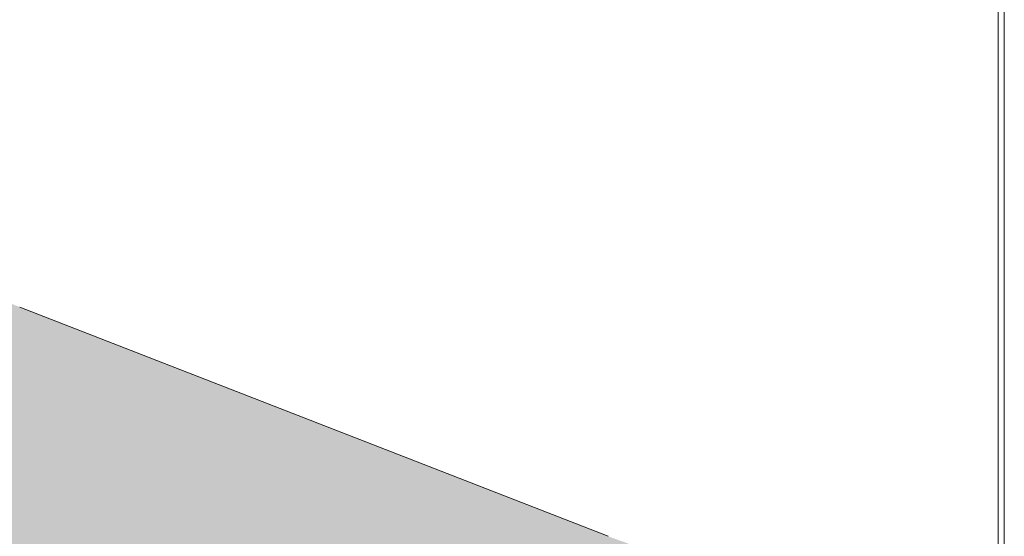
# Model space of a CAD drawing. Header units: millimetres. Extents: x 0 to 420, y 0 to 297.
# Tile 7 of 9: x 330 to 362, y 138 to 155. Entities that reach past the tile are written whole.
import ezdxf

# ---------------------------------------------------------------- set-up
doc = ezdxf.new("R2010")
doc.units = ezdxf.units.MM
doc.layers.get('0').update_dxf_attribs({"linetype": 'CONTINUOUS', "lineweight": 13})

msp = doc.modelspace()

# ---------------------------------------------------------------- hatches: boundary and pattern name
h = msp.add_hatch(color=18)
h.paths.add_polyline_path([(348.9381011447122, 138.4080672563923), (329.7677809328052, 145.8863927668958, -0.3113916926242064), (312.0500551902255, 171.4670753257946), (312.049999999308, 171.4670753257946), (312.0499999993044, 90.58026398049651, 0.4142135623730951), (313.0499999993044, 89.58026398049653), (360.6499999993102, 89.58026398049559, 0.4142135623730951), (361.6499999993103, 90.58026398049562), (361.6499999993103, 125.4779886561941, 0.2374270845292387)])
h.paths.add_polyline_path([(347.1200151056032, 115.7966108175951), (347.1200151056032, 113.6966597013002), (347.919999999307, 113.6966597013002, -0.4142135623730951), (348.419999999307, 113.1966597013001), (348.419999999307, 103.4966597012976, -0.4142135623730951), (347.919999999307, 102.9966597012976), (325.6799999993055, 102.9966597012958, -0.4142135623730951), (325.1799999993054, 103.4966597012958), (325.1799999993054, 113.1966597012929, -0.4142135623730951), (325.6799999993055, 113.6966597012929), (326.4800151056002, 113.6966597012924), (326.4800151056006, 115.796629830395)], flags=16)

# ---------------------------------------------------------------- linework, layer by layer
at = {"linetype": 'Continuous'}
for p, q in [((361.8499999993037, 209.0000000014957), (361.8499999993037, 121.5033066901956)), ((348.938101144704, 138.4080672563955), (329.7677809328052, 145.8863927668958))]:
    msp.add_line(p, q, dxfattribs=at)
msp.add_line((361.6499999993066, 206.7007025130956), (361.6499999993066, 90.3016597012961))

doc.saveas('drawing.dxf')
